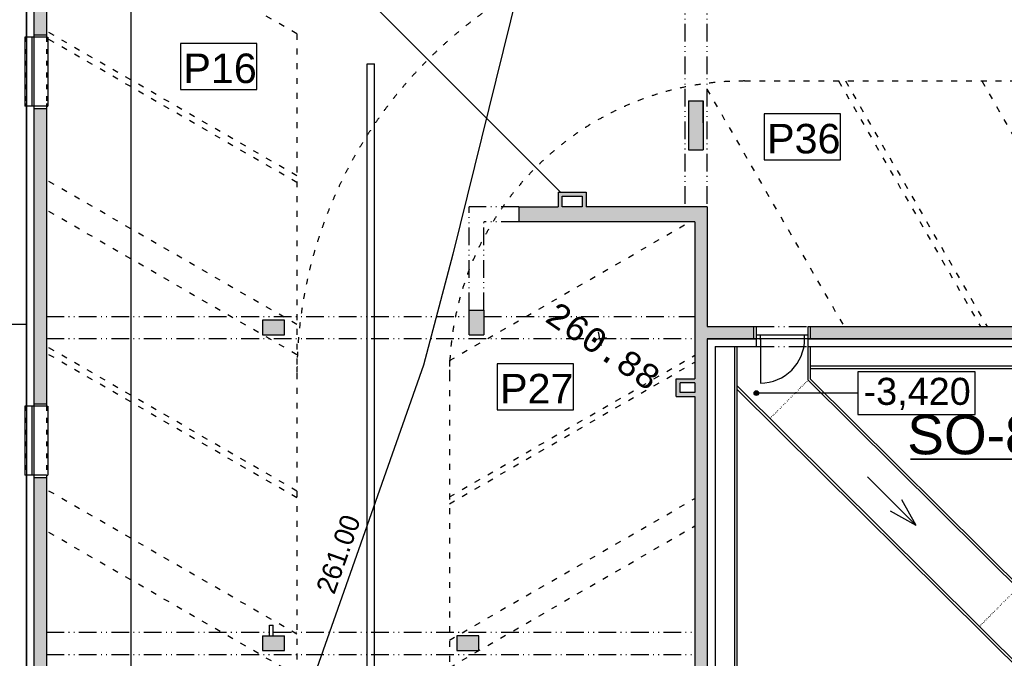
# Model space of a CAD drawing. Extents: x 4743276 to 9726129, y -4307434 to -1665362.
# Tile 78 of 121: x 4821349 to 4841362, y -1794856 to -1781875. Entities that reach past the tile are written whole.
import ezdxf
from ezdxf.enums import TextEntityAlignment as Align

# ---------------------------------------------------------------- set-up
doc = ezdxf.new("R2010")
doc.units = 0
doc.header["$MEASUREMENT"] = 0
for name, pattern in [('ACAD_ISO03W100', [30, 12, -18]), ('ACAD_ISO07W100', [3.5, 0.5, -3]), ('ACAD_ISO12W100', [22, 12, -3, 0.5, -3, 0.5, -3])]:
    doc.linetypes.add(name, pattern=pattern)
doc.layers.get('0').update_dxf_attribs({"linetype": 'CONTINUOUS'})
doc.layers.get('Defpoints').update_dxf_attribs({"color": 61, "linetype": 'CONTINUOUS'})
for name, color, linetype in [('body', 7, 'CONTINUOUS'), ('INSOLACIA', 8, 'CONTINUOUS'), ('KÓTY', 4, 'CONTINUOUS'), ('MÚRY', 1, 'CONTINUOUS'), ('OKNÁ', 146, 'CONTINUOUS'), ('POZEMOK', 8, 'CONTINUOUS'), ('TENKÁ', 7, 'CONTINUOUS'), ('tzb', 55, 'CONTINUOUS'), ('Výšky', 64, 'CONTINUOUS'), ('ZARIADENIE1', 145, 'CONTINUOUS'), ('ZARIADOVACIE', 144, 'CONTINUOUS'), ('šrafy-múry', 8, 'CONTINUOUS')]:
    doc.layers.add(name, color=color, linetype=linetype)
doc.styles.add('ARIAL', font='arial.ttf')
doc.styles.add('MONOTXT', font='MONOTXT', dxfattribs={"height": 0.2})
doc.styles.get("Standard").update_dxf_attribs({"font": 'TXT', "width": 0.612})
doc.styles.add('styl1', font='arial.ttf')
doc.styles.add('Style-Arial', font='arial.ttf')
doc.dimstyles.new('STANDARD 200', dxfattribs={"dimtxt": 600, "dimasz": 700, "dimexe": 10, "dimexo": 200, "dimgap": 100, "dimtad": 1, "dimdsep": 46, "dimlunit": 6, "dimtxsty": 'Style-Arial', "dimblk": 'ARCHTICK', "dimblk1": 'OBLIQUE', "dimblk2": 'ARCHTICK', "dimcen": 2.5, "dimse1": 1, "dimse2": 1, "dimadec": 0, "dimazin": 0, "dimtfac": 1, "dimtmove": 1, "dimatfit": 3, "dimldrblk": 'OBLIQUE', "dimfxl": 1, "dimtolj": 1, "dimtzin": 0, "dimarcsym": 0})

# ---------------------------------------------------------------- blocks, each defined once
blk = doc.blocks.new('_ArchTick')
at = {"color": 0, "linetype": 'ByBlock', "const_width": 0.15}
blk.add_lwpolyline([(-0.5, -0.5), (0.5, 0.5)], dxfattribs=at)
blk = doc.blocks.new('*D41311')
at = {"layer": 'Defpoints', "color": 0}
for p in [(4822144, -1774681), (4822144, -1833931), (4823610, -1833931)]:
    blk.add_point(p, dxfattribs=at)
at = {"layer": 'ZARIADOVACIE', "color": 0, "lineweight": -2}
blk.add_line((4823610, -1774681), (4823610, -1833931), dxfattribs=at)
at = {"layer": 'ZARIADOVACIE', "color": 0, "linetype": 'ByBlock', "lineweight": -2, "xscale": 700, "yscale": 700, "zscale": 700}
for p, rotation in [((4823610, -1774681), 90), ((4823610, -1833931), 270)]:
    blk.add_blockref('_ArchTick', p, dxfattribs=dict(at, rotation=rotation))
at = {"layer": 'ZARIADOVACIE', "color": 0, "insert": (4823200, -1809410), "char_height": 600, "attachment_point": 5, "rotation": 90, "style": 'Style-Arial'}
blk.add_mtext('\\A1;59ﾠ250', dxfattribs=at)
blk = doc.blocks.new('_OBLIQUE')
at = {"color": 0, "linetype": 'ByBlock'}
blk.add_line((-0.5, -0.5), (0.5, 0.5), dxfattribs=at)
blk = doc.blocks.new('po')
at = {"layer": 'šrafy-múry'}
h = blk.add_hatch(color=256, dxfattribs=at)
h.dxf.hatch_style = 1
h.paths.add_polyline_path([(4819430, -1512866), (4819430, -1516366), (4819680, -1516366), (4819680, -1512925), (4819680, -1512866)])
h = blk.add_hatch(color=256, dxfattribs=at)
h.dxf.hatch_style = 1
h.paths.add_polyline_path([(4832730, -1518156), (4832730, -1518706), (4833030, -1518706), (4833030, -1517706), (4832730, -1517706), (4832730, -1517956)])
h = blk.add_hatch(color=256, dxfattribs=at)
h.dxf.hatch_style = 1
h.paths.add_polyline_path([(4819430, -1517866), (4819430, -1523866), (4819680, -1523866), (4819680, -1517866)])
h = blk.add_hatch(color=256, dxfattribs=at)
h.dxf.hatch_style = 1
h.paths.add_polyline_path([(4830080, -1519566), (4830080, -1519866), (4830160, -1519866), (4830160, -1519646), (4830570, -1519646), (4830570, -1519866), (4830650, -1519866), (4830650, -1519566), (4830130, -1519566)])
h = blk.add_hatch(color=256, dxfattribs=at)
h.dxf.hatch_style = 1
h.paths.add_polyline_path([(4830650, -1519866), (4830570, -1519866), (4830160, -1519866), (4830080, -1519866), (4829280, -1519866), (4829280, -1520166), (4832655, -1520166), (4832655, -1519866)])
h = blk.add_hatch(color=256, dxfattribs=at)
h.dxf.hatch_style = 1
h.paths.add_polyline_path([(4834060, -1522296), (4833110, -1522296), (4833110, -1519866), (4832655, -1519866), (4832655, -1520166), (4832860, -1520166), (4832860, -1525986), (4833110, -1525986), (4833110, -1522546), (4834060, -1522546)])
h = blk.add_hatch(color=256, dxfattribs=at)
h.dxf.hatch_style = 1
h.paths.add_polyline_path([(4828570, -1522466), (4828570, -1521966), (4828270, -1521966), (4828270, -1522466)])
h = blk.add_hatch(color=256, dxfattribs=at)
h.dxf.hatch_style = 1
h.paths.add_polyline_path([(4824520, -1522166), (4824220, -1522166), (4824070, -1522166), (4824070, -1522466), (4824520, -1522466)])
h = blk.add_hatch(color=256, dxfattribs=at)
h.dxf.hatch_style = 1
h.paths.add_polyline_path([(4836911, -1522296), (4835210, -1522296), (4835210, -1522546), (4836911, -1522546)])
h = blk.add_hatch(color=256, dxfattribs=at)
h.dxf.hatch_style = 1
h.paths.add_polyline_path([(4838311, -1522546), (4838311, -1522296), (4836911, -1522296), (4836911, -1522546)])
h = blk.add_hatch(color=256, dxfattribs=at)
h.dxf.hatch_style = 1
h.paths.add_polyline_path([(4843551, -1522296), (4838311, -1522296), (4838311, -1522546), (4843551, -1522546)])
h = blk.add_hatch(color=256, dxfattribs=at)
h.dxf.hatch_style = 1
h.paths.add_polyline_path([(4832860, -1523641), (4832561, -1523641), (4832561, -1523441), (4832860, -1523441), (4832860, -1523361), (4832481, -1523361), (4832481, -1523721), (4832860, -1523721)])
h = blk.add_hatch(color=256, dxfattribs=at)
h.dxf.hatch_style = 1
h.paths.add_polyline_path([(4819430, -1525366), (4819430, -1531366), (4819680, -1531366), (4819680, -1525366)])
h = blk.add_hatch(color=256, dxfattribs=at)
h.dxf.hatch_style = 1
h.paths.add_polyline_path([(4833110, -1527386), (4833110, -1525986), (4832860, -1525986), (4832860, -1527386)])
h = blk.add_hatch(color=256, dxfattribs=at)
h.dxf.hatch_style = 1
h.paths.add_polyline_path([(4833110, -1527386), (4832860, -1527386), (4832860, -1530986), (4833110, -1530986)])
h = blk.add_hatch(color=256, dxfattribs=at)
h.dxf.hatch_style = 1
h.paths.add_polyline_path([(4824070, -1528886), (4824520, -1528886), (4824520, -1528586), (4824440, -1528586), (4824150, -1528586), (4824070, -1528586)])
h = blk.add_hatch(color=256, dxfattribs=at)
h.dxf.hatch_style = 1
h.paths.add_polyline_path([(4828020, -1528586), (4828020, -1528886), (4828470, -1528886), (4828470, -1528586)])
at = {"layer": 'INSOLACIA', "color": 9, "ltscale": 0.25}
blk.add_line((4830130, -1519566), (4826390, -1515826), dxfattribs=at)
at = {"layer": 'INSOLACIA', "linetype": 'ACAD_ISO12W100', "ltscale": 30}
for p, q in [((4819680, -1522091), (4828270, -1522091)), ((4819680, -1522541), (4832860, -1522541))]:
    blk.add_line(p, q, dxfattribs=at)
at = {"layer": 'MÚRY', "color": 7}
for p, q in [((4819270, -1508706), (4819270, -1516416)), ((4819680, -1512925), (4819680, -1516416)), ((4819680, -1516416), (4819270, -1516416)), ((4819270, -1517766), (4819270, -1523916)), ((4819680, -1517766), (4819680, -1523916)), ((4832730, -1517706), (4833030, -1517706)), ((4832730, -1517706), (4832730, -1518156)), ((4833030, -1518156), (4833030, -1517706)), ((4833030, -1517706), (4833030, -1518706)), ((4819680, -1517816), (4819270, -1517816)), ((4832730, -1517956), (4832730, -1518706)), ((4832730, -1518706), (4833030, -1518706)), ((4830080, -1519566), (4830650, -1519566)), ((4830080, -1519566), (4830080, -1519866)), ((4830650, -1519566), (4830650, -1519866)), ((4830160, -1519866), (4830160, -1519646)), ((4830160, -1519646), (4830570, -1519646)), ((4830570, -1519646), (4830570, -1519866)), ((4829280, -1519866), (4830080, -1519866)), ((4829280, -1519866), (4829280, -1520166)), ((4830570, -1519866), (4830160, -1519866)), ((4833110, -1519866), (4830650, -1519866)), ((4833110, -1519866), (4833110, -1522296)), ((4832860, -1520166), (4829280, -1520166)), ((4832860, -1520166), (4832860, -1523361)), ((4828270, -1522466), (4828270, -1521966)), ((4828270, -1521966), (4828570, -1521966)), ((4828570, -1521966), (4828570, -1522466)), ((4833110, -1522296), (4834110, -1522296)), ((4834110, -1522706), (4834110, -1522296)), ((4835160, -1522296), (4868640, -1522296)), ((4835160, -1522706), (4835160, -1522296)), ((4828270, -1522466), (4828570, -1522466)), ((4833270, -1522706), (4833270, -1535306)), ((4833270, -1522706), (4834110, -1522706)), ((4835160, -1522706), (4865940, -1522706)), ((4832481, -1523721), (4832481, -1523361)), ((4832481, -1523361), (4832860, -1523361)), ((4832561, -1523641), (4832561, -1523441)), ((4832860, -1523441), (4832561, -1523441)), ((4832860, -1523441), (4832860, -1523641)), ((4832481, -1523721), (4832860, -1523721)), ((4832860, -1523641), (4832561, -1523641)), ((4832860, -1523721), (4832860, -1535306)), ((4819680, -1523916), (4819270, -1523916)), ((4819270, -1525316), (4819270, -1531416)), ((4819680, -1525316), (4819270, -1525316)), ((4819680, -1525316), (4819680, -1531416)), ((4824210, -1528586), (4824210, -1528366)), ((4824210, -1528366), (4824290, -1528366)), ((4824290, -1528586), (4824290, -1528366)), ((4824070, -1528586), (4824070, -1528886)), ((4824070, -1528586), (4824210, -1528586)), ((4824290, -1528586), (4824520, -1528586)), ((4824520, -1528886), (4824520, -1528586)), ((4824070, -1528886), (4824520, -1528886))]:
    blk.add_line(p, q, dxfattribs=at)
for points in [[(4824520, -1522166), (4824070, -1522166), (4824070, -1522466), (4824520, -1522466)], [(4828470, -1528586), (4828020, -1528586), (4828020, -1528886), (4828470, -1528886)]]:
    blk.add_lwpolyline(points, close=True, dxfattribs=at)
at = {"layer": 'OKNÁ', "ltscale": 0.25}
for p, q in [((4835160, -1522476), (4834110, -1522476)), ((4835160, -1522546), (4834110, -1522546)), ((4834190, -1522566), (4834190, -1522456)), ((4834190, -1522546), (4834190, -1523446)), ((4835090, -1522566), (4835090, -1522456))]:
    blk.add_line(p, q, dxfattribs=at)
blk.add_arc((4834190, -1522546), 900, 270, 0, dxfattribs=at)
at = {"layer": 'POZEMOK', "linetype": 'ACAD_ISO03W100', "ltscale": 10}
for p, q in [((4824770, -1516346), (4819680, -1513407)), ((4824770, -1519233), (4819680, -1516294)), ((4824770, -1516346), (4824770, -1536660)), ((4824770, -1519371), (4819710, -1516450)), ((4833870, -1517306), (4865340, -1517306)), ((4835781, -1517306), (4838662, -1522296)), ((4835919, -1517306), (4838800, -1522296)), ((4838691, -1517306), (4841572, -1522296)), ((4833104, -1517469), (4835890, -1522296)), ((4824770, -1522258), (4819680, -1519319)), ((4824770, -1522870), (4819680, -1519931)), ((4827870, -1522991), (4832764, -1520166)), ((4824770, -1525641), (4819680, -1522702)), ((4824770, -1525780), (4819680, -1522841)), ((4827870, -1525762), (4832860, -1522881)), ((4827870, -1522991), (4827870, -1536660)), ((4827870, -1525901), (4832860, -1523020)), ((4824770, -1528551), (4819680, -1525612)), ((4827870, -1528672), (4832860, -1525791)), ((4827870, -1529232), (4832860, -1526351)), ((4824770, -1529396), (4819680, -1526458))]:
    blk.add_line(p, q, dxfattribs=at)
at = {"layer": 'POZEMOK', "ltscale": 0.25}
for p, q in [((4819390, -1517816), (4819390, -1516416)), ((4819430, -1517816), (4819430, -1516416)), ((4819390, -1525316), (4819390, -1523916)), ((4819430, -1525316), (4819430, -1523916))]:
    blk.add_line(p, q, dxfattribs=at)
at = {"layer": 'POZEMOK', "linetype": 'ACAD_ISO03W100', "ltscale": 10}
for radius in [9100, 6000]:
    blk.add_arc((4833870, -1523306), radius, 90, 180, dxfattribs=at)
at = {"layer": 'TENKÁ'}
for p, q in [((4819430, -1516416), (4819430, -1508866)), ((4819430, -1516366), (4819680, -1516366)), ((4819430, -1523916), (4819430, -1517766)), ((4819430, -1517866), (4819680, -1517866)), ((4834060, -1522546), (4834060, -1522296)), ((4835210, -1522546), (4835210, -1522296)), ((4833110, -1522546), (4833110, -1535256)), ((4833110, -1522546), (4834110, -1522546)), ((4835160, -1522546), (4846260, -1522546)), ((4819430, -1523866), (4819680, -1523866)), ((4819430, -1531416), (4819430, -1525316)), ((4819430, -1525366), (4819680, -1525366)), ((4824210, -1528586), (4824290, -1528586))]:
    blk.add_line(p, q, dxfattribs=at)
at = {"layer": 'TENKÁ', "linetype": 'ACAD_ISO12W100', "ltscale": 30}
for p, q in [((4832655, -1513506), (4832655, -1519866)), ((4833105, -1513506), (4833105, -1519866)), ((4829280, -1519866), (4828270, -1519866)), ((4828270, -1521966), (4828270, -1519866)), ((4828570, -1521966), (4828570, -1520166)), ((4829280, -1520166), (4828570, -1520166)), ((4828570, -1522091), (4832860, -1522091)), ((4834110, -1522296), (4835160, -1522296)), ((4834110, -1522706), (4835160, -1522706)), ((4819680, -1528511), (4832860, -1528511)), ((4819680, -1528961), (4832860, -1528961))]:
    blk.add_line(p, q, dxfattribs=at)
at = {"layer": 'TENKÁ', "ltscale": 0.25}
for p, q in [((4819240, -1516416), (4819240, -1517816)), ((4819270, -1516416), (4819240, -1516416)), ((4819680, -1516416), (4819710, -1516416)), ((4819710, -1516416), (4819710, -1517816)), ((4819270, -1517816), (4819240, -1517816)), ((4819680, -1517816), (4819710, -1517816)), ((4819240, -1523916), (4819240, -1525316)), ((4819270, -1523916), (4819240, -1523916)), ((4819680, -1523916), (4819710, -1523916)), ((4819710, -1523916), (4819710, -1525316)), ((4819270, -1525316), (4819240, -1525316)), ((4819680, -1525316), (4819710, -1525316))]:
    blk.add_line(p, q, dxfattribs=at)
at = {"layer": 'TENKÁ', "linetype": 'ACAD_ISO03W100', "ltscale": 8}
for p, q in [((4819270, -1516416), (4819270, -1517816)), ((4819680, -1516416), (4819680, -1517816)), ((4819270, -1523916), (4819270, -1525316)), ((4819680, -1523916), (4819680, -1525316))]:
    blk.add_line(p, q, dxfattribs=at)
at = {"layer": 'TENKÁ', "linetype": 'ACAD_ISO12W100', "ltscale": 50}
blk.add_line((4819270, -1522256), (4817870, -1522256), dxfattribs=at)
at = {"layer": 'tzb'}
for p, q in [((4826195, -1516956), (4826345, -1516956)), ((4826195, -1534956), (4826195, -1516956)), ((4826345, -1534956), (4826345, -1516956))]:
    blk.add_line(p, q, dxfattribs=at)
at = {"layer": 'ZARIADOVACIE', "ltscale": 0.25}
for points in [[(4823956, -1516541), (4822407, -1516541), (4822407, -1517478), (4823956, -1517478)], [(4835819, -1517972), (4834270, -1517972), (4834270, -1518908), (4835819, -1518908)], [(4830392, -1523053), (4828843, -1523053), (4828843, -1523990), (4830392, -1523990)]]:
    blk.add_lwpolyline(points, close=True, dxfattribs=at)
at = {"layer": 'ZARIADOVACIE', "ltscale": 0.25, "style": 'Style-Arial'}
for s, p in [('P16', (4822463, -1517348)), ('P36', (4834327, -1518778)), ('P27', (4828900, -1523860))]:
    blk.add_text(s, height=600, dxfattribs=at).set_placement(p)

msp = doc.modelspace()

# ---------------------------------------------------------------- hatches: boundary and pattern name
at = {"layer": 'KÓTY'}
h = msp.add_hatch(color=256, dxfattribs=at)
h.dxf.hatch_style = 1
h.paths.add_polyline_path([(4836322, -1789512.26, 1), (4836322, -1789417.74, 1)])

# ---------------------------------------------------------------- linework, layer by layer
at = {"layer": 'body', "color": 1, "linetype": 'Continuous'}
for q in [(4833111.693, -1788222.094), (4833277.501, -1788333.932), (4832999.855, -1788387.901), (4833165.662, -1788499.74)]:
    msp.add_line((4833138.678, -1788360.917), q, dxfattribs=at)
at = {"layer": 'KÓTY'}
for p, q in [((4838385.772, -1789465), (4836322, -1789465)), ((4838581.638, -1791170.532), (4839565.358, -1792148.318)), ((4839269.626, -1791628.072), (4839565.358, -1792148.318)), ((4839043.332, -1791855.739), (4839565.358, -1792148.318))]:
    msp.add_line(p, q, dxfattribs=at)
msp.add_lwpolyline([(4840772.299, -1789030.75), (4838385.772, -1789030.75), (4838385.772, -1789899.25), (4840772.299, -1789899.25)], close=True, dxfattribs=at)
msp.add_circle((4836322, -1789465), 47.26, dxfattribs=at)
at = {"layer": 'TENKÁ'}
for p, q in [((4835883.799, -1818940.548), (4835883.799, -1788520.548)), ((4835933.799, -1818940.548), (4835933.799, -1788520.548)), ((4837373.799, -1789200.61), (4837373.799, -1788520.548)), ((4837423.799, -1789179.807), (4837423.799, -1788520.548)), ((4868313.799, -1788920.548), (4837423.799, -1788920.548)), ((4868313.799, -1788970.548), (4837423.799, -1788970.548)), ((4835933.799, -1789320.421), (4847318.799, -1800633.75)), ((4837373.799, -1789200.61), (4848850.989, -1800605.548)), ((4837423.799, -1789179.807), (4848871.607, -1800555.548)), ((4835933.799, -1789390.91), (4847268.799, -1800654.553))]:
    msp.add_line(p, q, dxfattribs=at)
at = {"layer": 'TENKÁ', "linetype": 'ACAD_ISO07W100', "ltscale": 10}
for p, q in [((4837373.799, -1789200.61), (4836598.441, -1789980.88)), ((4841629.815, -1793429.833), (4840854.457, -1794210.103))]:
    msp.add_line(p, q, dxfattribs=at)
at = {"layer": 'TENKÁ', "color": 30, "lineweight": 35, "ltscale": 0.25}
msp.add_line((4839457.5, -1790805), (4852677.5, -1790805), dxfattribs=at)
at = {"layer": 'Výšky', "color": 34, "linetype": 'Continuous'}
msp.add_lwpolyline([(4876225.918, -1765125.171), (4875665.675, -1766097.041), (4872567.919, -1767581.602), (4865478.567, -1768742.809), (4862393.711, -1769278.334), (4857732.076, -1770740.568), (4855771.677, -1771213.114), (4849204.553, -1771918.403), (4847941.361, -1772145.934), (4844919.401, -1772949.446), (4844842.72, -1772973.716), (4844252.241, -1773074.807), (4840101.597, -1773082.031), (4835423.902, -1775769.806), (4834598.984, -1776243.502), (4833354.893, -1776888), (4832196.492, -1778355.039), (4830150.023, -1786637.69), (4829556.191, -1788896.856), (4826067.267, -1798808.371), (4823778.048, -1805308.541), (4822477.827, -1807561.666), (4818980.583, -1810141.002)], dxfattribs=at)
at = {"layer": 'ZARIADENIE1'}
for points in [[(4826283.799, -1834090.548), (4826283.799, -1834490.548), (4821083.799, -1834490.548), (4821083.799, -1774170.548), (4832563.288, -1774170.548), (4832563.288, -1774520.548), (4821483.799, -1774520.548), (4821483.799, -1834090.548), (4826283.799, -1834090.548), (4826283.799, -1834490.548)], [(4835323.799, -1788360.548), (4835323.799, -1820250.548), (4868313.799, -1820250.548), (4868313.799, -1788360.548)]]:
    msp.add_lwpolyline(points, close=True, dxfattribs=at)

# ---------------------------------------------------------------- block references
at = {"layer": 'TENKÁ'}
msp.add_blockref('po', (2213.299, -265814.857), dxfattribs=at)

# ---------------------------------------------------------------- texts
at = {"layer": 'KÓTY', "style": 'ARIAL'}
msp.add_text('-3,420', height=550, dxfattribs=at).set_placement((4838500.482, -1789704.666))
at = {"layer": 'TENKÁ', "color": 30, "lineweight": 35, "ltscale": 0.25, "style": 'styl1'}
msp.add_text('SO-800 SADOVÉ ÚPRAVY', height=800, dxfattribs=at).set_placement((4839388.491, -1790709.435))
at = {"layer": 'Výšky', "linetype": 'Continuous', "style": 'MONOTXT'}
msp.add_text('260.88', height=500, rotation=326, dxfattribs=at).set_placement((4833069.868, -1788714.504), align=Align.CENTER)
at = {"layer": 'Výšky', "color": 5, "linetype": 'Continuous'}
msp.add_text('261.00', height=400, rotation=70.6143167, dxfattribs=at).set_placement((4828012.434, -1792804.1), align=Align.CENTER)

# ---------------------------------------------------------------- dimensions: what is measured, and where the dimension line sits
at = {"layer": 'ZARIADOVACIE', "color": 7}
dim = msp.add_linear_dim(base=(4823610.5, -1833930.548), p1=(4822143.799, -1774680.548), p2=(4822143.799, -1833930.548), angle=270, dimstyle='STANDARD 200', override={"dimtxsty": 'Style-Arial', "dimldrblk": 'OBLIQUE'}, dxfattribs=at)
dim.commit()
dim.dimension.update_dxf_attribs({"geometry": '*D41311', "text_midpoint": (4823606.5, -1809409.5), "dimtype": 160})

doc.saveas('drawing.dxf')
